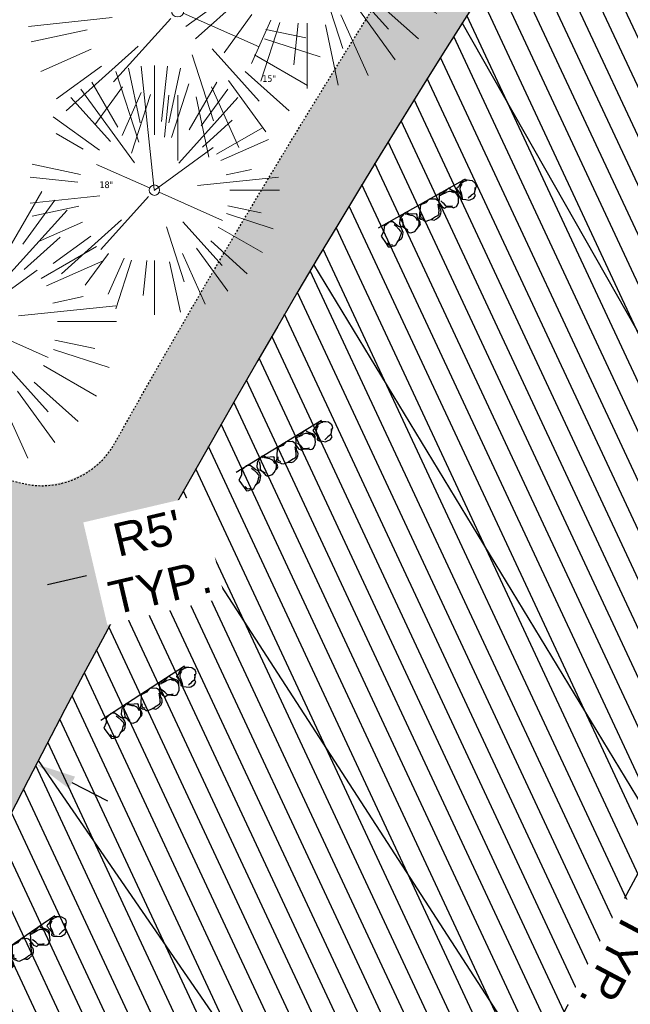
# Model space of a CAD drawing. Header units: feet. Extents: x 1133447 to 1140710, y 647622 to 649877.
# Tile 34 of 84: x 1134566 to 1134603, y 649019 to 649078. Entities that reach past the tile are written whole.
import ezdxf
from ezdxf.lldxf.tags import DXFTag

# ---------------------------------------------------------------- set-up
doc = ezdxf.new("R2010")
doc.units = ezdxf.units.FT
doc.header["$MEASUREMENT"] = 0
doc.linetypes.add('CENTER2', pattern=[1.125, 0.75, -0.125, 0.125, -0.125])
doc.linetypes.add('RAD', pattern=[0.13, 0.08, -0.05])
for name, color, linetype in [('-BARRIERROCK', 6, 'Continuous'), ('C-PRKG-ASPH', 8, 'Continuous'), ('C-PRKG-STRP', 136, 'Continuous'), ('C-PRKG-WHEL-STOP', 9, 'Continuous'), ('C-ROAD-ASPHALT', 1, 'Continuous'), ('C-ROAD-CNTR', 1, 'CENTER2'), ('C-SWLK-GRVL', 6, 'RAD'), ('C-SWLK-GRVL-PATT', 8, 'Continuous'), ('C-UTIL-WATER-MEP', 7, 'WATER (.5x)'), ('G-TEXT-ST02', 2, 'Continuous'), ('G-XREF', 7, 'Continuous'), ('L-BARRIERROCK', 6, 'Continuous')]:
    doc.layers.add(name, color=color, linetype=linetype)
doc.layers.add('V-SITE-VEGE', color=8, linetype='Continuous', lineweight=18)
doc.layers.add('V-SITE-VEGE-TEXT', color=8, linetype='Continuous', lineweight=18)
doc.styles.add('Normal', font='arial.ttf', dxfattribs={"height": 0.1})
doc.styles.add('SEI-Dim & Leader', font='tahoma.ttf')
doc.styles.get("Standard").update_dxf_attribs({"font": 'arial.ttf'})
tags = doc.linetypes.add('WATER (.5x)', pattern='A,0.75,-0.2,["W",Standard,S=0.08,R=0,X=-0.1,Y=-0.04],-0.05', length=1).pattern_tags.tags
tags[6] = DXFTag(74, 10)
doc.dimstyles.new('Plan', dxfattribs={"dimscale": 20, "dimtxt": 0.1, "dimasz": 0.12, "dimexe": 0.0625, "dimexo": 0.0625, "dimgap": 0.08, "dimtad": 0, "dimdec": 0, "dimzin": 0, "dimdsep": 46, "dimtxsty": 'Normal', "dimcen": 0, "dimclrd": 256, "dimclre": 256, "dimclrt": 256, "dimaunit": 1, "dimadec": 4, "dimazin": 0, "dimtfac": 1, "dimtdec": 0, "dimtofl": 0, "dimtmove": 0, "dimatfit": 3, "dimfxl": 1, "dimtfill": 1, "dimtolj": 1, "dimtzin": 0, "dimlwd": -1, "dimlwe": -1, "dimarcsym": 0})

# ---------------------------------------------------------------- blocks, each defined once
blk = doc.blocks.new('V-SITE-VEGE-Coniferious Tree 2')
at = {"color": 0, "linetype": 'ByBlock'}
for p, q in [((-0.0003172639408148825, 0.0025937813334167), (-0.05229705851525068, 0.4972664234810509)), ((-3.601054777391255e-05, 0.2219193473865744), (-3.601054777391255e-05, 0.5000060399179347)), ((0.02890183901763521, 0.2753366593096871), (0.05222503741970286, 0.4972664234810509)), ((-0.06264093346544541, 0.1926377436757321), (-0.1545378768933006, 0.4755369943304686)), ((-0.0574950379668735, 0.2703678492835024), (-0.1039851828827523, 0.4890788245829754)), ((0.0571938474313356, 0.2692740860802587), (0.1039131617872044, 0.4890788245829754)), ((-0.1460065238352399, 0.2528363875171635), (-0.2500390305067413, 0.4330260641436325)), ((0.139142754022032, 0.2410654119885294), (0.2499670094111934, 0.4330260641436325)), ((-0.07913071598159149, 0.1088658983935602), (-0.2939353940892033, 0.4045257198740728)), ((0.06850648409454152, 0.2109817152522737), (0.1382469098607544, 0.425630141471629)), ((0.1868724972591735, 0.2572635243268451), (0.2938633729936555, 0.4045257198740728)), ((-0.1756943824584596, 0.1950752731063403), (-0.3346129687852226, 0.3715878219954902)), ((0.09777767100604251, 0.108636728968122), (0.3345409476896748, 0.3715878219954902)), ((-0.2201011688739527, 0.1598873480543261), (-0.4045617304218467, 0.2938993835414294)), ((0.1919663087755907, 0.1728666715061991), (0.3115823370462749, 0.2805763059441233)), ((0.2487690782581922, 0.143647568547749), (0.4329900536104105, 0.2500030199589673)), ((-0.2844040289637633, 0.1641894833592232), (-0.393144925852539, 0.2269610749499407)), ((0.2658942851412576, 0.1183972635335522), (0.4567507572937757, 0.2033670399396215)), ((-0.0009318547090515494, -0.0006770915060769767), (0.2349564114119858, 0.1707208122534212)), ((-0.2961437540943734, 0.06292784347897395), (-0.4891148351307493, 0.1039491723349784)), ((-0.01992166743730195, 0.008854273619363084), (-0.2318825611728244, 0.1032199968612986)), ((0.2872695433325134, 0.06106323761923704), (0.3884790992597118, 0.08257391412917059)), ((-0.3060292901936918, 0.03215663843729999), (-0.4973024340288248, 0.05226104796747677)), ((0.173080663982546, 0.01818771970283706), (0.497230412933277, 0.05226104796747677)), ((0.3024988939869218, 0), (0.4999700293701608, 0)), ((-0.2182782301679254, -0.02292736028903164), (-0.4973024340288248, -0.05226104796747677)), ((-0.02300503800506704, -0.02554197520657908), (-0.2137781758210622, -0.2373882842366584)), ((0.01849546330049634, -0.008260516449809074), (0.2719985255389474, -0.1211160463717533)), ((-0.302185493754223, -0.0642195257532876), (-0.4891148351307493, -0.1039491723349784)), ((0.2936342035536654, -0.06241742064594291), (0.4274066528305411, -0.09084484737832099)), ((0.2891445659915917, -0.09395946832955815), (0.4755009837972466, -0.1545018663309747)), ((-0.2881436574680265, -0.1282723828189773), (-0.4568227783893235, -0.2033670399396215)), ((-0.1320480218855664, -0.1188660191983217), (-0.3716238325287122, -0.3345769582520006)), ((0.1143820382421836, -0.1271057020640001), (0.2718110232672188, -0.301920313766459)), ((0.04781873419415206, -0.1473038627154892), (0.1192466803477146, -0.3671294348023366)), ((0.2555295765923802, -0.1475434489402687), (0.4329900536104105, -0.2500030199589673)), ((-0.254528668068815, -0.1848980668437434), (-0.4045617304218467, -0.2938993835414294)), ((0.2253521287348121, -0.2029399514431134), (0.3715518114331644, -0.3345769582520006)), ((-0.1842986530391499, -0.2536176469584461), (-0.2766747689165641, -0.3807650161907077)), ((0.1131111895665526, -0.2541280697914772), (0.2033310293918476, -0.4567867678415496)), ((0.1688618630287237, -0.2324611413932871), (0.2938633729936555, -0.4045257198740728)), ((-0.1213812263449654, -0.2725449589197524), (-0.1855903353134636, -0.4167758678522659)), ((-0.09098502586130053, -0.2799408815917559), (-0.1545378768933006, -0.4755369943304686)), ((-0.02966136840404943, -0.2817638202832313), (-0.04434904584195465, -0.4216092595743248)), ((-3.601054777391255e-05, -0.2817638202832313), (-3.601054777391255e-05, -0.5000060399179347)), ((0.06104806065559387, -0.2873055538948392), (0.1039131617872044, -0.4890788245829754))]:
    blk.add_line(p, q, dxfattribs=at)
blk.add_circle((-3.601054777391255e-05, 0), 0.02083358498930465)
blk = doc.blocks.new('C_XBASE-PACTOLA_02403811')
at = {"layer": 'V-SITE-VEGE'}
for p, xscale, yscale, zscale in [((1134583.22, 649082.584), 17.99978256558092, 17.99978256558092, 17.99978256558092), ((1134575.456, 649078.252), 17.99978256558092, 17.99978256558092, 17.99978256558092), ((1134574.056, 649067.469), 14.99981880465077, 14.99981880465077, 14.99981880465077), ((1134562.79, 649059.586), 17.99978256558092, 17.99978256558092, 17.99978256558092)]:
    blk.add_blockref('V-SITE-VEGE-Coniferious Tree 2', p, dxfattribs=dict(at, xscale=xscale, yscale=yscale, zscale=zscale))
at = {"layer": 'V-SITE-VEGE-TEXT', "char_height": 0.4, "attachment_point": 7, "style": 'SEI-Dim & Leader'}
for s, insert in [('15"', (1134580.535453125, 649073.969)), ('18"', (1134570.76534375, 649067.586))]:
    blk.add_mtext(s, dxfattribs=dict(at, insert=insert))
blk = doc.blocks.new("3'_BarrierRock")
at = {"layer": '-BARRIERROCK', "flags": 128}
for points in [[(7.788745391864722, -10.83599130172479), (15.37584164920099, -7.013299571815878), (15.29339322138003, 5.772875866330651), (15.53940092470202, 11.48821756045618), (12.61293536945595, 13.25443124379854), (9.559602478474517, 14.020650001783), (7.896299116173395, 15.17149251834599), (5.0074623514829, 15.27774238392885), (1.184128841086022, 13.5566322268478), (-1.773717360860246, 12.30032189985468), (-4.668762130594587, 12.49504304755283), (-6.532605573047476, 12.75826500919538), (-9.693894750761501, 10.83101043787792), (-13.81968260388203, 6.597990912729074), (-15.03526147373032, 2.502188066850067), (-15.26967657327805, -0.6090469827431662), (-14.52306864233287, -2.735788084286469), (-13.24140319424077, -4.423817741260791), (-11.73157866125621, -10.28614114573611), (-10.431383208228, -14.56568854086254), (-7.82677889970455, -16.37545728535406), (-5.721542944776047, -17.40100748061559), (3.706213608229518, -16.32156577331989), (7.788745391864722, -10.83599130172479)], [(-9.711106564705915, -10.39331387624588), (-10.5300777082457, -7.445199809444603), (-11.71742566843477, -0.8881917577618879), (-11.78460385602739, 1.381934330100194), (-12.21957472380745, 2.822567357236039), (-12.05729048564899, 4.284038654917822), (-10.69748708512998, 6.20744678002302), (-9.49682440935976, 7.089662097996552), (-8.10341169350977, 7.878026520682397), (-6.436167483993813, 9.303217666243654), (-4.026830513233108, 11.00878191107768), (-1.773717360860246, 12.30032189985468)], [(8.960381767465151, 12.60775377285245), (12.36066444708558, 11.15115335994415), (13.19341137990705, 9.417106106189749), (13.26279921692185, 7.683076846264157), (13.26279921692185, 5.810297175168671)]]:
    blk.add_lwpolyline(points, dxfattribs=at)
blk = doc.blocks.new("5'_BarrierRock")
at = {"layer": 'L-BARRIERROCK', "flags": 128}
for points in [[(3.796977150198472, 25.21031587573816), (-3.971151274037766, 23.41838866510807), (-10.84293678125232, 21.02912666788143), (-17.7147222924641, 19.53586684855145), (-22.19627771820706, 16.54930863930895), (-24.28770915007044, 10.27760197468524), (-26.0803419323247, 0.1233349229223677), (-25.48279766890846, -2.863184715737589), (-26.97668484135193, -7.044335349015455), (-29.06806322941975, -9.732226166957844), (-29.36686187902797, -13.31608058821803), (-11.14168239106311, -24.66494006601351), (-9.05030400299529, -29.74205430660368), (-9.05030400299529, -31.53398151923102), (-8.751505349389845, -33.62457612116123), (-1.87971984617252, -34.52053972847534), (7.680988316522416, -31.83264891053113), (16.04666099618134, -30.04072169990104), (19.63192655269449, -27.3528308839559), (27.10125632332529, -18.69186222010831), (28.89388910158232, -9.433597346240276), (24.11353502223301, -5.551075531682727), (22.02210359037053, 1.616633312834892), (21.42455933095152, 6.096412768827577), (20.82701507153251, 11.17356558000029), (21.12581372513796, 15.05604882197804), (19.03438229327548, 18.63990324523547), (15.15031808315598, 22.22375766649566), (3.796977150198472, 25.21031587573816)], [(-24.28770915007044, -3.759148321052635), (-24.28770915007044, 1.317965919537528), (-22.19627771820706, 8.187007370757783), (-18.61101215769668, 13.26412161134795), (-14.42820234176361, 18.04260703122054), (-11.44048104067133, 19.83453424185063)], [(-20.40364493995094, 4.603152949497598), (-21.8975321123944, -2.56455589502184), (-21.29998785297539, -6.447039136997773), (-20.40364493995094, -9.433597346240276), (-17.11717803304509, -15.70534258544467), (-12.93431516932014, -18.99052961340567), (-6.958872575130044, -26.75553466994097), (-5.46498540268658, -29.44342548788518), (-3.373607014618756, -30.63801791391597), (-1.87971984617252, -30.63801791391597)], [(17.54049512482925, 10.8748981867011), (21.62729471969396, 1.526720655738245), (22.61964785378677, -6.148371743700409), (17.24174951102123, -14.21204419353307), (15.44911673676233, -18.39319482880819), (13.35768530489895, -22.87301285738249), (12.1625967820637, -25.56090367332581)]]:
    blk.add_lwpolyline(points, dxfattribs=at)
blk = doc.blocks.new('Wheel_Stop')
at = {"layer": 'Defpoints'}
blk.add_line((-35.99999999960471, 6.749999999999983), (36, 6.749999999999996), dxfattribs=at)
at = {"layer": 'L-BARRIERROCK'}
for name, p, xscale, yscale, zscale, rotation in [("3'_BarrierRock", (-29.38382167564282, -2.169359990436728), 0.4999999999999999, 0.4999999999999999, 0.4999999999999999, 185.0722838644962), ("5'_BarrierRock", (-14.1621457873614, -1.887886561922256), 0.25, 0.25, 0.25, 185.0722838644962), ("3'_BarrierRock", (2.711236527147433, -1.001804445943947), 0.4999999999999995, 0.4999999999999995, 0.4999999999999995, 145.0722838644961), ("5'_BarrierRock", (19.27620131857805, -0.7989231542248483), 0.25, 0.25, 0.25, 225.0722838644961), ("5'_BarrierRock", (33.95408758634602, -0.1712785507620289), 0.2499999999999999, 0.2499999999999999, 0.2499999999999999, 307.3245524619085)]:
    blk.add_blockref(name, p, dxfattribs=dict(at, xscale=xscale, yscale=yscale, zscale=zscale, rotation=rotation))
blk = doc.blocks.new('C_PBASE-PACTOLA_02403811')
at = {"layer": 'C-PRKG-STRP', "flags": 128}
for points in [[(1134612.294187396, 649042.7400969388), (1134592.537685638, 649077.5205608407)], [(1134604.379285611, 649028.7952767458), (1134583.631607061, 649062.9937250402)], [(1134596.868322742, 649014.628798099), (1134575.146599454, 649048.2169919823)], [(1134589.767500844, 649000.252358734), (1134567.089669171, 649033.2025633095)]]:
    blk.add_lwpolyline(points, dxfattribs=at)
at = {"layer": 'C-ROAD-ASPHALT'}
blk.add_lwpolyline([(1134601.857481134, 649091.7855040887, 0.06474752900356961), (1134533.446357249, 648955.005204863, 0.06474752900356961)], format="xyb", dxfattribs=at)
at = {"layer": 'C-ROAD-CNTR', "flags": 128}
blk.add_lwpolyline([(1134682.815781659, 648422.2458494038), (1134669.21986276, 648425.8462855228, -0.1774687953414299), (1134620.150062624, 648460.1534391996), (1134616.502637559, 648465.3792168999, -0.1042089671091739), (1134576.197064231, 648560.2628234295), (1134558.554057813, 648650.0509356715, -0.01381007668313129), (1134553.979962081, 648677.2843639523), (1134544.902369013, 648742.2703875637, -0.09433329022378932), (1134550.434197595, 648854.3354307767), (1134558.997505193, 648889.7214101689, -0.1428635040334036), (1134712.374228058, 649156.8312964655), (1134786.199238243, 649227.8108874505, -0.04164346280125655), (1134812.006441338, 649248.7876063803), (1134833.030879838, 649263.1487701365, -0.2654684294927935), (1134926.96397912, 649270.7084407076), (1134949.260464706, 649260.2481514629, -0.03670103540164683), (1135013.162783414, 649224.3333579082), (1135075.321908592, 649183.1273199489, -0.3025232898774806), (1135105.389164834, 649111.5845632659), (1135099.687602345, 649081.8875520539, -0.04927264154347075), (1135094.100293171, 649063.036833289), (1135036.844839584, 648922.3955038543, -0.009218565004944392), (1135029.58001939, 648905.4517031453), (1134962.363987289, 648756.3352782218, -0.01915469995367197), (1134945.301367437, 648722.0511597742), (1134909.791676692, 648657.06607992, -0.111236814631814), (1134866.238656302, 648607.5744966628), (1134762.181369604, 648532.0907847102, 0.3229446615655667), (1134716.395894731, 648393.2215671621), (1134719.721086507, 648382.7059234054, -0.1714240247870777), (1134715.287797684, 648249.5554414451), (1134707.163513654, 648228.7837741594, -0.02272318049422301), (1134688.713657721, 648187.2766264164, 0.05045028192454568), (1134653.344169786, 648094.1277041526)], format="xyb", dxfattribs=at)
at = {"layer": 'C-SWLK-GRVL', "flags": 128}
blk.add_lwpolyline([(1134482.93650839, 649115.0057125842, 0.2860719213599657), (1134486.068415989, 649114.4955943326, -0.3242747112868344), (1134524.910412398, 649105.345630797), (1134536.52631945, 649091.8938999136, 0.04491381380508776), (1134548.898274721, 649079.92753147, -0.3220469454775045), (1134554.785664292, 649058.5476908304, 0.441520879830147), (1134558.179472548, 649051.9832590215), (1134566.021082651, 649049.8797385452, 0.3433332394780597), (1134571.680299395, 649052.2681860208, -0.02077816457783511), (1134597.711378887, 649094.5801124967), (1134601.857481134, 649091.7855040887)], format="xyb", dxfattribs=at)
at = {"layer": 'C-UTIL-WATER-MEP', "flags": 128}
for points in [[(1134713.292159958, 648416.2441137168), (1134669.731849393, 648427.7796426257, -0.1774687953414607), (1134621.79009064, 648461.2981261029), (1134618.142665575, 648466.5239038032, -0.1042089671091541), (1134578.159536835, 648560.6484414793), (1134560.516530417, 648650.4365537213, -0.01381007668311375), (1134555.960731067, 648677.5610482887), (1134546.883138, 648742.5470719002, -0.09433329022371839), (1134552.378087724, 648853.8650148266), (1134560.941395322, 648889.2509942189, -0.1428635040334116), (1134713.760384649, 649155.3895718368), (1134787.585394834, 649226.3691628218, -0.04164346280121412), (1134813.134525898, 649247.1361145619), (1134834.158964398, 649261.4972783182, -0.2654684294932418), (1134926.114524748, 649268.8977979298), (1134948.411010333, 649258.437508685, -0.03670103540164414), (1135012.057719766, 649222.6663743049), (1135074.216844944, 649181.4603363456, -0.302523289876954), (1135103.425036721, 649111.961658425), (1135097.723474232, 649082.264647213, -0.04927264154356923), (1135092.247911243, 649063.7909428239), (1135034.992457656, 648923.1496133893, -0.009218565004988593), (1135027.756696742, 648906.273587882), (1134960.540664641, 648757.1571629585, -0.01915469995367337), (1134943.546295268, 648723.0101809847), (1134908.036604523, 648658.0251011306, -0.1112368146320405), (1134865.064291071, 648609.1934056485), (1134761.007004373, 648533.7096936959, 0.1574684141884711), (1134714.965670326, 648470.6755079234, 0.1574684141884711)], [(1134709.845560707, 648413.0189530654), (1134668.707876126, 648423.9129284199, -0.1774687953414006), (1134618.510034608, 648459.0087522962), (1134614.862609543, 648464.2345299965, -0.1042089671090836), (1134574.234591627, 648559.8772053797), (1134556.591585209, 648649.6653176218, -0.01381007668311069), (1134551.999193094, 648677.0076796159), (1134542.921600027, 648741.9937032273, -0.09433329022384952), (1134548.490307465, 648854.8058467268), (1134557.053615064, 648890.191826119, -0.0889232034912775), (1134635.562402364, 649068.4731093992, -0.07678502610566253)]]:
    blk.add_lwpolyline(points, format="xyb", dxfattribs=at)
at = {"layer": 'Defpoints'}
blk.add_lwpolyline([(1134557.394969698, 648914.8990641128, -0.07364263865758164), (1134625.196538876, 649063.660236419, -0.06474752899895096)], format="xyb", dxfattribs=at)
at = {"layer": 'C-PRKG-WHEL-STOP'}
for p, xscale, yscale, zscale, rotation in [((1134590.39552211, 649066.1889464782), 0.08333333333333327, 0.08333333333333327, 0.08333333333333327, 29.5980674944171), ((1134581.815914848, 649051.6052391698), 0.08333333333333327, 0.08333333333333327, 0.08333333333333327, 31.24455152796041), ((1134573.658877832, 649036.7810384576), 0.08333333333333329, 0.08333333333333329, 0.08333333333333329, 32.89103556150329), ((1134565.931146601, 649021.7285851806), 0.08333333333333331, 0.08333333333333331, 0.08333333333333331, 34.53751959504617)]:
    blk.add_blockref('Wheel_Stop', p, dxfattribs=dict(at, xscale=xscale, yscale=yscale, zscale=zscale, rotation=rotation))
blk = doc.blocks.new('C_PHTCH-PACTOLA_02403811')
at = {"layer": 'C-PRKG-ASPH'}
h = blk.add_hatch(dxfattribs=at)
h.set_pattern_fill('ANSI31', color=256, scale=10, angle=70)
h.set_pattern_definition([(115, (0, 0), (-1.132884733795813, -0.5282728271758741), [])])
edge = h.paths.add_edge_path(flags=16)
edge.add_arc((1135093.567290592, 648760.3570235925), 541.9999999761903, 143.5703577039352, 153.2664360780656, ccw=False)
edge.add_arc((1135093.567290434, 648760.3570237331), 541.9999997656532, 133.8742793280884, 143.5703577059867, ccw=False)
edge.add_line((1134717.918854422, 649151.0643979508), (1134791.743864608, 649222.0439889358))
edge.add_arc((1134924.814897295, 649083.6384245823), 191.9999999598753, 124.33581191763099, 133.8742793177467, ccw=False)
edge.add_line((1134816.518779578, 649242.1816391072), (1134837.543218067, 649256.5428028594))
edge.add_arc((1134886.614896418, 649184.7029087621), 87.00000000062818, 64.86660358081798, 124.33581191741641, ccw=False)
edge.add_line((1134923.566161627, 649263.4658695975), (1134945.862647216, 649253.0055803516))
edge.add_arc((1134736.896871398, 648807.5874571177), 491.9999999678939, 56.45911934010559, 64.86660355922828, ccw=False)
edge.add_line((1135008.742528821, 649217.6654234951), (1135070.901654, 649176.4593855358))
edge.add_arc((1135036.644680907, 649124.7828938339), 62.00000000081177, -10.868034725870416, 56.45911933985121, ccw=False)
edge.add_line((1135097.532652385, 649113.0929439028), (1135091.831089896, 649083.3959326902))
edge.add_arc((1135001.481196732, 649100.7423100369), 92.00000001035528, 337.8486329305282, 349.13196525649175, ccw=False)
edge.add_line((1135086.690765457, 649066.0532714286), (1135029.43531187, 648925.4119419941))
edge.add_arc((1134573.749357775, 649110.9228871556), 491.9999995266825, 335.73595333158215, 337.84863296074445, ccw=False)
edge.add_line((1135022.286728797, 648908.7392420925), (1134970.105907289, 648792.9779079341))
edge.add_line((1134970.105907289, 648792.9779079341), (1134955.070696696, 648759.622817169))
edge.add_arc((1134506.533324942, 648961.8064625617), 492.0000003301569, 331.3465562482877, 335.7359533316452, ccw=False)
edge.add_line((1134938.281078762, 648725.8872446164), (1134902.771388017, 648660.9021647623))
edge.add_arc((1134778.161263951, 648728.9926705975), 142.0000000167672, 305.95733191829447, 331.34655630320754, ccw=False)
edge.add_line((1134861.541195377, 648614.0501326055), (1134757.483908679, 648538.5664206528))
edge.add_arc((1134835.579196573, 648430.9089730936), 133.0000000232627, 125.9573319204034, 166.4171722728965)
edge.add_arc((1134672.277915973, 648470.363906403), 35.00000000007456, 244.10855969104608, 346.41717227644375, ccw=False)
edge.add_arc((1134691.461854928, 648509.9128519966), 78.95614352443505, 214.9055155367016, 244.1168481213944, ccw=False)
edge.add_line((1134626.710174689, 648464.732186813), (1134623.062749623, 648469.9579645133))
edge.add_arc((1134821.506139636, 648608.4650796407), 241.9999999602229, 191.1167612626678, 214.9138039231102, ccw=False)
edge.add_line((1134584.046954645, 648561.8052956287), (1134566.403948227, 648651.5934078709))
edge.add_arc((1135049.172208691, 648746.4554480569), 491.9999999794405, 187.9519260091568, 191.1167612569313, ccw=False)
edge.add_line((1134561.903038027, 648678.391101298), (1134552.825444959, 648743.3771249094))
edge.add_arc((1134842.017716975, 648783.7730382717), 292.0000000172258, 166.3961174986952, 187.9519260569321, ccw=False)
edge.add_line((1134558.209758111, 648852.4537669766), (1134566.77306571, 648887.8397463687))
edge.add_arc((1135093.567290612, 648760.357023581), 542.0000000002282, 158.0478401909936, 166.396117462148, ccw=False)
edge.add_arc((1135093.567290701, 648760.357023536), 542.0000000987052, 153.2664360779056, 158.0478401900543, ccw=False)
edge = h.paths.add_edge_path()
edge.add_line((1134664.934415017, 648091.0186503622), (1134641.753924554, 648097.236757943))
edge.add_arc((1135131.441785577, 647965.8792352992), 506.9999999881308, 154.1154939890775, 164.9840567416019, ccw=False)
edge.add_arc((1135131.44177555, 647965.8792402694), 506.9999887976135, 153.4314984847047, 154.115493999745, ccw=False)
edge.add_arc((1134241.513528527, 648410.9103548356), 488.0000000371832, 333.4314984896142, 338.6383717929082)
edge.add_line((1134695.987914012, 648233.1548120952), (1134704.112198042, 648253.9264793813))
edge.add_arc((1134529.027803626, 648322.4060737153), 188.0000000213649, 338.6383717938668, 377.1954705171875)
edge.add_arc((1134651.306425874, 648360.2470375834), 60.00000000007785, 17.1954705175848, 74.97265706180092)
edge.add_line((1134666.863224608, 648418.1951696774), (1134661.500576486, 648419.8056636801))
edge.add_arc((1134691.489318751, 648509.9450223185), 94.99699278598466, 223.9418846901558, 251.5980721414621, ccw=False)
edge.add_arc((1134691.535842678, 648509.9839590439), 95.05751145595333, 214.9165962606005, 223.9393241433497, ccw=False)
edge.add_line((1134613.590003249, 648455.5746160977), (1134609.942525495, 648460.8004692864))
edge.add_arc((1134821.506139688, 648608.4650796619), 258.0000000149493, 191.1167612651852, 214.9138039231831, ccw=False)
edge.add_line((1134568.347173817, 648558.7203512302), (1134550.704167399, 648648.5084634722))
edge.add_arc((1135049.172208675, 648746.4554480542), 507.9999999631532, 187.9519260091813, 191.1167612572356, ccw=False)
edge.add_line((1134546.056886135, 648676.177626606), (1134536.979293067, 648741.163650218))
edge.add_arc((1134842.01771694, 648783.7730382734), 307.9999999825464, 166.3961174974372, 187.9519260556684, ccw=False)
edge.add_line((1134542.658637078, 648856.2170945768), (1134551.221944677, 648891.6030739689))
edge.add_arc((1135093.567290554, 648760.3570237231), 557.9999999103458, 163.9213237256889, 166.3961174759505, ccw=False)
edge.add_arc((1134538.177323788, 648920.4382053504), 19.99999999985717, 343.9213237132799, 402.7699397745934)
edge.add_line((1134552.859048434, 648934.0193305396), (1134533.446357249, 648955.005204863))
edge.add_arc((1135093.567290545, 648760.3570234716), 592.9783928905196, 146.0187423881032, 160.8370986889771, ccw=False)
edge.add_line((1134601.857481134, 649091.7855040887), (1134616.582948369, 649064.0343807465))
edge.add_arc((1134620.999668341, 649066.3780071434), 5.000000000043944, 207.9515834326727, 327.0740857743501)
edge.add_arc((1135093.567290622, 648760.3570235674), 558.0000000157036, 133.8742793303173, 147.0740857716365, ccw=False)
edge.add_line((1134706.829601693, 649162.5981949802), (1134780.654611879, 649233.5777859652))
edge.add_arc((1134924.814897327, 649083.6384245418), 208.0000000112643, 124.3358119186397, 133.8742793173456, ccw=False)
edge.add_line((1134807.494103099, 649255.3935736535), (1134828.518541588, 649269.7547374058))
edge.add_arc((1134886.614896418, 649184.7029087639), 102.9999999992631, 64.86660357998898, 124.33581191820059, ccw=False)
edge.add_line((1134930.361796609, 649277.9510118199), (1134952.658282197, 649267.4907225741))
edge.add_arc((1134736.896871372, 648807.5874570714), 508.0000000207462, 56.4591193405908, 64.86660355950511, ccw=False)
edge.add_line((1135017.583038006, 649231.0012923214), (1135079.742163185, 649189.7952543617))
edge.add_arc((1135036.644680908, 649124.782893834), 77.99999999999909, -10.868034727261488, 56.45911934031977, ccw=False)
edge.add_line((1135113.245677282, 649110.0761826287), (1135107.544114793, 649080.3791714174))
edge.add_arc((1135001.481196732, 649100.7423100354), 108.0000000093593, 337.84863293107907, 349.131965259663, ccw=False)
edge.add_line((1135101.509820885, 649060.0203951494), (1135044.254367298, 648919.3790657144))
edge.add_arc((1134573.749357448, 649110.9228872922), 507.9999998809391, 335.7359533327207, 337.84863295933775, ccw=False)
edge.add_line((1135036.873309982, 648902.1641641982), (1134969.657277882, 648753.0477392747))
edge.add_arc((1134506.53332524, 648961.8064624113), 507.9999999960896, 331.346556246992, 335.73595333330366, ccw=False)
edge.add_line((1134952.321656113, 648718.215074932), (1134916.811965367, 648653.2299950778))
edge.add_arc((1134778.161263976, 648728.9926705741), 157.9999999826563, 305.9573319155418, 331.3465563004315, ccw=False)
edge.add_line((1134870.936117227, 648601.0988607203), (1134766.878830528, 648525.6151487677))
edge.add_arc((1134835.579196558, 648430.9089731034), 117.0000000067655, 125.9573319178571, 162.264860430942)
edge.add_arc((1134752.713885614, 648457.4106757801), 29.99999999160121, 162.264860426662, 196.8024120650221)
edge.add_arc((1134835.579196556, 648430.9089731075), 113.0000000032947, 170.9217318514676, 197.5476736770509)
edge.add_line((1134727.837491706, 648396.8395581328), (1134731.162683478, 648386.3239143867))
edge.add_arc((1134529.027802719, 648322.4060734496), 212.0000009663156, 11.340079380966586, 17.54767372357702, ccw=False)
edge.add_arc((1134529.055568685, 648322.403813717), 211.9732215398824, -20.64909134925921, 11.342153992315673, ccw=False)
edge.add_arc((1134759.869013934, 648235.3149369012), 34.72371615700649, 159.1871917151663, 239.4135572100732)
edge.add_line((1134742.200276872, 648205.422593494), (1134709.513, 648185.696))
edge.add_line((1134709.513, 648185.696), (1134698.996135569, 648181.0065459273))
edge.add_arc((1135131.441785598, 647965.8792352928), 483.0000000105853, 153.5511843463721, 164.9840567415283)
at = {"layer": 'C-SWLK-GRVL-PATT'}
h = blk.add_hatch(dxfattribs=at)
h.set_pattern_fill('GRAVEL', color=256, scale=5)
h.set_pattern_definition([(228.012787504, (3.6, 5), (-40.00000000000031, -45.00000000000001), [0.67268, -66.5954402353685]), (184.969740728, (3.15, 4.5), (59.99999999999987, 5.000000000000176), [1.15434, -114.27962380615]), (132.510447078, (2, 4.4), (50.00000000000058, -54.99999999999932), [0.8139400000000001, -80.5801629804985]), (267.273689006, (0.05, 3.15), (5.000000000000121, 100.0000000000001), [1.05119, -104.067790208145]), (292.833654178, (0, 2.1), (-24.99999999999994, 60.00000000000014), [1.030775, -102.0468656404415]), (357.273689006, (0.4, 1.15), (-100.0000000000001, 5.000000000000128), [1.05119, -104.067790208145]), (37.6942404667, (1.45, 1.1), (-64.99999999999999, -49.99999999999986), [1.390145, -137.62424274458]), (72.2553283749, (2.55, 1.95), (35.00000000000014, 110), [1.31244, -129.9316074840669]), (121.429565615, (2.95, 3.2), (-40.0000000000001, 64.99999999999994), [1.05475, -104.420365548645]), (175.236358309, (2.4, 4.1), (54.99999999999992, -5.00000000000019), [1.20416, -59.0038128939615]), (222.397437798, (1.2, 4.2), (-59.99999999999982, -54.99999999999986), [1.55724, -154.1668750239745]), (138.814074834, (5, 3.1), (-35.00000000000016, 30), [0.5315049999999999, -52.61922406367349]), (171.46923439, (4.600000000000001, 3.45), (64.99999999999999, -9.999999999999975), [1.011185, -100.107557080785]), (225, (3.6, 3.6), (-5.551115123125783e-16, -4.999999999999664), [0.707105, -6.3639628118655]), (203.198590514, (3.25, 4.2), (24.99999999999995, 9.999999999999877), [0.38079, -37.6980755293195]), (291.801409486, (2.9, 4.050000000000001), (-4.99999999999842, 15.00000000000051), [0.538515, -26.3873090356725]), (30.96375653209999, (3.1, 3.55), (15.00000000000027, 9.999999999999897), [0.874645, -28.2801144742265]), (161.565051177, (3.85, 4), (10.00000000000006, -4.999999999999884), [0.632455, -15.178933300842]), (16.389540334, (0, 4.050000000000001), (49.99999999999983, 15.00000000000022), [0.886, -87.714225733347]), (70.3461759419, (0.8500000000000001, 4.3), (-20.0000000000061, -55.00000000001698), [0.7433049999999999, -73.58703873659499]), (293.198590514, (3.85, 5), (-9.999999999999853, 24.99999999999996), [0.761575, -37.3172905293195]), (343.610459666, (4.149999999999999, 4.3), (-49.99999999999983, 15.00000000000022), [0.8859999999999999, -87.71422573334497]), (339.44395478, (0, 0.95), (-25.00000000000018, 10.00000000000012), [0.8543999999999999, -41.86561872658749]), (294.775140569, (0.8, 0.65), (-25.00000000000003, 55.00000000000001), [0.71589, -70.87321531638]), (66.8014094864, (3.9, 0), (9.999999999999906, 24.99999999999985), [0.761575, -37.3172905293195]), (17.3540246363, (4.2, 0.7000000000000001), (-64.99999999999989, -19.99999999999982), [0.838155, -82.97711807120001]), (69.44395478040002, (1.45, 0), (-10.00000000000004, -24.99999999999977), [0.4272, -42.29281872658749]), (101.309932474, (3.6, 0), (-4.999999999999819, 20.00000000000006), [0.25495, -25.240147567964]), (165.963756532, (3.55, 0.25), (14.99999999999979, -5.000000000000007), [1.030775, -19.5847531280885]), (186.009005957, (2.55, 0.5), (50.00000000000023, 4.999999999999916), [0.9552499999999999, -94.56961587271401]), (303.690067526, (3.1, 3.1), (-4.999999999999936, 9.999999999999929), [0.7211099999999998, -17.30664637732]), (353.157226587, (3.5, 2.5), (85.00000000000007, -10.00000000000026), [1.25897, -124.6378131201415]), (60.9453959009, (4.75, 2.35), (-19.99999999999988, -34.99999999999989), [0.51478, -50.963370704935]), (90, (5, 2.8), (-4.999999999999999, 5), [0.3, -4.699999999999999]), (120.256437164, (2.45, 0.65), (20.00000000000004, -35.00000000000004), [0.69462, -68.76759994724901]), (48.01278750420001, (2.1, 1.25), (40, 44.99999999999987), [1.34536, -65.92276023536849]), (0, (3, 2.25), (5, 5), [1.3, -3.7]), (325.3048464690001, (4.3, 2.25), (50.0000000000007, -34.99999999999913), [0.7905699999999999, -78.26637150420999]), (254.054604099, (4.95, 1.8), (-5.000000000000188, -20.00000000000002), [0.72801, -35.6725394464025]), (207.645975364, (4.75, 1.1), (-94.99999999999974, -50.00000000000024), [1.185325, -117.347370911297]), (175.42607874, (3.7, 0.55), (-64.99999999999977, 5.000000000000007), [1.253995, -124.1453670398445])])
edge = h.paths.add_edge_path(flags=16)
edge.add_arc((1134548.490387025, 649097.0318955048), 40.99999999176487, 248.796184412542, 254.9838623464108)
edge.add_line((1134537.86765222, 649057.4319270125), (1134546.132100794, 649055.2149796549))
edge.add_arc((1134546.909374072, 649058.112538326), 3.000000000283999, 254.9838623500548, 343.3819296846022)
edge.add_line((1134549.784071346, 649057.2545665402), (1134550.337651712, 649058.3434381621))
edge.add_arc((1134536.966462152, 649065.141326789), 15.00000000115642, 333.0512984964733, 411.0980064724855)
edge.add_arc((1134609.185327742, 649154.6367762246), 100.0000000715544, 220.8114317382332, 231.0980064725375, ccw=False)
edge.add_line((1134533.498860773, 649089.2796134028), (1134521.882953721, 649102.7313442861))
edge.add_arc((1134499.177013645, 649083.1241954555), 30.00000000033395, 40.81143173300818, 146.0651440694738)
edge.add_line((1134474.286828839, 649099.8716937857), (1134453.759212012, 649069.3634849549))
edge.add_arc((1134536.7264947, 649013.5384905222), 100.0000000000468, 146.065144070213, 183.5699678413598)
edge.add_line((1134436.920544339, 649007.3117520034), (1134439.167762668, 648971.2919705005))
edge.add_arc((1134459.128952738, 648972.5373182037), 19.99999999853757, 183.5699678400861, 214.657273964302)
edge.add_arc((1134426.226219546, 648949.7906668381), 19.99999999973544, -21.49407086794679, 34.65727396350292, ccw=False)
edge.add_line((1134444.835329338, 648942.4625679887), (1134443.399896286, 648938.8174027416))
edge.add_arc((1134452.704451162, 648935.1533533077), 9.999999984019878, 158.5059290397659, 247.8634065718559)
edge.add_line((1134448.93629179, 648925.8904717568), (1134482.502472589, 648912.2356799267))
edge.add_arc((1134486.270631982, 648921.4985614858), 9.999999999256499, 247.8634064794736, 321.8644980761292)
edge.add_line((1134494.136157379, 648915.3233278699), (1134501.197764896, 648924.3178464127))
edge.add_arc((1134540.525391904, 648893.4416783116), 50.00000002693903, 132.7699397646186, 141.8644980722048, ccw=False)
edge.add_line((1134506.572578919, 648930.1459899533), (1134521.070339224, 648943.5569414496))
edge.add_arc((1134504.093932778, 648961.9090972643), 24.99999997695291, 312.7699396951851, 341.1234729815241)
edge.add_arc((1135093.567282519, 648760.3570264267), 597.978384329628, 157.575895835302, 161.1234729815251, ccw=False)
edge.add_arc((1134536.182724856, 648990.3687366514), 4.99999999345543, 337.5758958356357, 399.4769718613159)
edge.add_line((1134540.042125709, 648993.5475768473), (1134535.556339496, 648998.9937289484))
edge.add_arc((1134531.696938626, 648995.8148887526), 5.000000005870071, 39.47697174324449, 129.4769716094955)
edge.add_line((1134528.51809844, 648999.6742896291), (1134515.801917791, 648989.2004602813))
edge.add_line((1134515.801917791, 648989.2004602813), (1134511.293630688, 648990.6693089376))
edge.add_line((1134511.293630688, 648990.6693089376), (1134527.518786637, 649004.0333463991))
edge.add_arc((1134525.611482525, 649006.3489869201), 3.000000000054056, 309.4769716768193, 399.4769716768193)
edge.add_line((1134527.927123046, 649008.2562910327), (1134522.621097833, 649014.6982878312))
edge.add_arc((1134511.042895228, 649005.1617672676), 15.00000000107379, 39.47697167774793, 71.57860019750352)
edge.add_line((1134515.782946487, 649019.393138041), (1134513.264941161, 649020.2318115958))
edge.add_line((1134513.264941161, 649020.2318115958), (1134514.528954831, 649024.0268438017))
edge.add_line((1134514.528954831, 649024.0268438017), (1134517.046960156, 649023.188170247))
edge.add_arc((1134511.042895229, 649005.1617672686), 18.99999999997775, 39.47697167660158, 71.57860019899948, ccw=False)
edge.add_line((1134525.708618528, 649017.2413599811), (1134538.525775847, 649001.6801662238))
edge.add_arc((1134542.385176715, 649004.8590064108), 4.999999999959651, 219.4769716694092, 336.078134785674)
edge.add_arc((1135093.567291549, 648760.3570231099), 597.9783939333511, 152.1483058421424, 156.0781347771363, ccw=False)
edge.add_arc((1134560.438019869, 649042.0592120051), 4.999999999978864, 332.1483058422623, 434.9838623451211)
edge.add_line((1134561.733475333, 649046.8884764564), (1134536.831287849, 649053.5685154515))
edge.add_arc((1134548.490387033, 649097.0318955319), 45.00000002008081, 248.7961844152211, 254.9838623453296, ccw=False)
edge.add_line((1134532.214487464, 649055.0784082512), (1134533.661234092, 649058.8076071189))
edge = h.paths.add_edge_path()
edge.add_line((1134601.857481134, 649091.7855040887), (1134597.711378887, 649094.5801124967))
edge.add_arc((1135093.567290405, 648760.3570236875), 597.9783926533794, 146.0187423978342, 150.7800618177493)
edge.add_arc((1134567.17752859, 649055.0383738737), 5.286670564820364, 257.3645220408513, 328.39940210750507, ccw=False)
edge.add_line((1134566.021082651, 649049.8797385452), (1134558.179472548, 649051.9832590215))
edge.add_arc((1134559.47492801, 649056.8125234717), 4.999999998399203, 159.6940240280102, 254.9838623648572, ccw=False)
edge.add_arc((1134536.966462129, 649065.1413267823), 19.00000002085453, 339.6940240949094, 411.0980064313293)
edge.add_arc((1134609.185327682, 649154.6367761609), 95.99999998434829, 220.8114317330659, 231.0980064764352, ccw=False)
edge.add_line((1134536.52631945, 649091.8938999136), (1134524.910412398, 649105.3456307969))
edge.add_arc((1134499.177013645, 649083.1241954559), 33.99999999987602, 40.811431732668, 112.67770225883)
edge.add_arc((1134484.911775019, 649117.2636589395), 3.000000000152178, 228.8203477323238, 292.67770225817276, ccw=False)
edge.add_line((1134482.93650839, 649115.0057125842), (1134470.117493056, 649126.2198732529))
edge.add_line((1134470.117493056, 649126.2198732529), (1134467.483804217, 649123.2092781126))
edge.add_line((1134467.483804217, 649123.2092781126), (1134477.860940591, 649114.1312895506))
edge.add_arc((1134475.88567396, 649111.8733431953), 3.000000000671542, -50.98707642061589, 48.82034771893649, ccw=False)
edge.add_arc((1134499.177013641, 649083.1241954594), 33.99999999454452, 129.0129235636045, 146.0651440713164)
edge.add_line((1134470.968137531, 649102.104693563), (1134450.907684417, 649072.2907849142))
edge.add_arc((1134448.418665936, 649073.9655347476), 3.000000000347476, 250.8568652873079, 326.06514406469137, ccw=False)
edge.add_line((1134447.434878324, 649071.1314278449), (1134442.571547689, 649072.8196084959))
edge.add_arc((1134449.130131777, 649091.713654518), 20.00000000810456, 234.0626253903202, 250.8568652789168, ccw=False)
edge.add_line((1134437.392119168, 649075.5204750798), (1134428.464585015, 649081.9918112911))
edge.add_line((1134428.464585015, 649081.9918112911), (1134426.116982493, 649078.7531754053))
edge.add_line((1134426.116982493, 649078.7531754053), (1134435.044516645, 649072.2818391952))
edge.add_arc((1134449.130131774, 649091.713654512), 24.00000000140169, 234.0626253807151, 250.8568652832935)
edge.add_line((1134441.259830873, 649069.0407992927), (1134444.032547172, 649068.0783218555))
edge.add_arc((1134443.048759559, 649065.2442149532), 3.000000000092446, -28.89664176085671, 70.85686528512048, ccw=False)
edge.add_arc((1134536.726494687, 649013.5384905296), 103.9999999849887, 151.1033582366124, 161.2127055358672)
edge.add_arc((1134435.427379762, 649047.9984573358), 3.000000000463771, 257.0526530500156, 341.21270553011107, ccw=False)
edge.add_line((1134434.755213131, 649045.0747282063), (1134412.262785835, 649050.2457472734))
edge.add_arc((1134414.055230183, 649058.0423582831), 7.999999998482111, 236.9020541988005, 257.0526530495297, ccw=False)
edge.add_line((1134409.686654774, 649051.3404519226), (1134407.502367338, 649047.9894985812))
edge.add_arc((1134414.055230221, 649058.0423582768), 12.00000000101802, 236.9020555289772, 257.0526530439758)
edge.add_line((1134411.366563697, 649046.3474417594), (1134433.321365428, 649041.3000230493))
edge.add_arc((1134432.649198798, 649038.3762939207), 2.999999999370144, -13.422447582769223, 77.05265305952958, ccw=False)
edge.add_arc((1134536.726494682, 649013.5384905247), 103.9999999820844, 166.5775524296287, 179.7756991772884)
edge.add_arc((1134429.727314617, 649013.9573717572), 3.000000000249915, 271.95738677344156, 359.7756991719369, ccw=False)
edge.add_line((1134429.829783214, 649010.9591222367), (1134395.691993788, 649010.0690074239))
edge.add_line((1134395.691993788, 649010.0690074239), (1134406.987773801, 649006.1761351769))
edge.add_line((1134406.987773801, 649006.1761351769), (1134430.013276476, 649006.9630579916))
edge.add_arc((1134430.115745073, 649003.964808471), 3.000000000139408, 3.5699678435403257, 91.95738676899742, ccw=False)
edge.add_line((1134433.109923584, 649004.1516106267), (1134435.175524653, 648971.0429009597))
edge.add_arc((1134459.128952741, 648972.5373182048), 24.00000000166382, 183.5699678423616, 214.6572739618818)
edge.add_arc((1134426.226219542, 648949.7906668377), 16.00000000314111, -21.49407086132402, 34.65727395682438, ccw=False)
edge.add_line((1134441.11350738, 648943.9281877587), (1134439.678074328, 648940.2830225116))
edge.add_arc((1134452.704451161, 648935.1533533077), 13.9999999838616, 158.5059290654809, 247.8634065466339)
edge.add_line((1134447.429028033, 648922.1853191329), (1134456.136823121, 648918.642970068))
edge.add_arc((1134455.006375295, 648915.8641055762), 3.000000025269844, -18.388473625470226, 67.86340650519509, ccw=False)
edge.add_arc((1134475.883044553, 648908.9240263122), 19.00000041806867, 161.6115263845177, 190.4898903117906)
edge.add_line((1134457.200590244, 648905.4648476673), (1134457.839190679, 648902.0158719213))
edge.add_line((1134457.839190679, 648902.0158719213), (1134461.772338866, 648902.7441200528))
edge.add_line((1134461.772338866, 648902.7441200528), (1134461.133738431, 648906.1930957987))
edge.add_arc((1134475.883044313, 648908.9240263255), 15.00000018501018, 164.7466039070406, 190.4898904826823, ccw=False)
edge.add_arc((1134464.305783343, 648912.081087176), 2.999999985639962, 67.8634065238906, 164.7466039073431, ccw=False)
edge.add_line((1134465.436231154, 648914.8599516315), (1134480.995208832, 648908.5305273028))
edge.add_arc((1134486.270631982, 648921.498561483), 13.9999999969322, 247.8634064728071, 321.8644980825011)
edge.add_line((1134497.282367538, 648912.8532344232), (1134504.343975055, 648921.8477529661))
edge.add_arc((1134540.525391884, 648893.4416783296), 45.99999999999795, 132.7699397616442, 141.8644980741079, ccw=False)
edge.add_line((1134509.288803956, 648927.2096450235), (1134525.152399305, 648941.8840432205))
edge.add_arc((1134504.780711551, 648963.9066302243), 30.00000000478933, 312.7699396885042, 322.9315985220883)
edge.add_arc((1134531.909871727, 648943.412517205), 4.000000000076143, 42.76993976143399, 142.9315985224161, ccw=False)
edge.add_line((1134534.846216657, 648946.1287422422), (1134542.540399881, 648937.811030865))
edge.add_arc((1134539.604054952, 648935.0948058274), 3.999999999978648, -47.2300602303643, 42.7699397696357, ccw=False)
edge.add_line((1134542.320279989, 648932.1584608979), (1134526.38641549, 648916.9091733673))
edge.add_line((1134526.38641549, 648916.9091733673), (1134521.286832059, 648900.3121323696))
edge.add_line((1134521.286832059, 648900.3121323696), (1134542.10752488, 648887.8942024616))
edge.add_line((1134542.10752488, 648887.8942024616), (1134549.894702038, 648886.1185365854))
edge.add_line((1134549.894702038, 648886.1185365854), (1134551.221944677, 648891.6030739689))
edge.add_arc((1134959.072848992, 648795.1471716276), 419.1015404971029, 164.2193477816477, 166.6941415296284, ccw=False)
edge.add_arc((1134590.557581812, 649043.6190399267), 138.9217900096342, 253.02220341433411, 255.4969971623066, ccw=False)
edge.add_arc((1134576.143964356, 648903.9869904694), 27.0124622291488, 163.0222034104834, 165.4969971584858, ccw=False)
edge.add_arc((1134569.636619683, 648986.5937934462), 77.17846351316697, 253.02220341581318, 255.49699716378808, ccw=False)
edge.add_arc((1134629.291471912, 648891.5182768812), 84.89630986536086, 163.0222034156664, 165.4969971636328, ccw=False)
edge.add_arc((1134528.955099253, 648842.3151432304), 76.4283760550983, 73.0222034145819, 75.49699716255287, ccw=False)
edge.add_arc((1134577.236120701, 648907.9216800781), 27.02287450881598, 161.4316114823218, 163.9064052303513, ccw=False)
edge.add_arc((1134516.829655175, 648782.0317656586), 138.9217900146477, 73.02220341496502, 75.49699716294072, ccw=False)
edge.add_arc((1134538.177323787, 648920.4382053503), 20.00000000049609, 343.9213237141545, 402.7699397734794)
edge.add_line((1134552.859048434, 648934.0193305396), (1134533.44635728, 648955.0052048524))
edge.add_arc((1135093.567288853, 648760.3570244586), 592.9783909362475, 146.0187423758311, 160.8370987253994, ccw=False)
h.paths.add_polyline_path([(1134532.503592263, 648914.2486780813), (1134529.531, 648901.903), (1134537.526000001, 648900.0259999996), (1134540.366, 648911.821), (1134540.991, 648911.66), (1134541.145, 648912.168)], flags=16)
blk = doc.blocks.new('*D421')
at = {"layer": 'Defpoints', "color": 0, "transparency": 16777216}
for p in [(1134565.305830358, 649043.201324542), (1134560.438019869, 649042.0592120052)]:
    blk.add_point(p, dxfattribs=at)
at = {"layer": 'G-TEXT-ST02', "transparency": 16777216}
blk.add_line((1134569.978928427, 649044.2977525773), (1134567.642379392, 649043.7495385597), dxfattribs=at)
blk.add_solid([(1134567.551010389, 649044.1389633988), (1134567.733748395, 649043.3601137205), (1134565.305830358, 649043.201324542)], dxfattribs=at)
at = {"layer": 'G-TEXT-ST02', "transparency": 16777216, "insert": (1134574.020074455, 649045.2459085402), "char_height": 2, "attachment_point": 5, "rotation": 13.20421593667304, "style": 'Normal', "bg_fill": 3, "box_fill_scale": 1.25, "bg_fill_color": 256, "bg_fill_true_color": 13158600, "bg_fill_transparency": 0}
blk.add_mtext("R5'\\PTYP.", dxfattribs=at)
blk = doc.blocks.new('*D423')
at = {"layer": 'Defpoints', "color": 0, "transparency": 16777216}
for p in [(1134562.533445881, 649035.2774013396), (1134562.533445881, 649035.2774013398), (1134566.973688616, 649032.9786529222)]:
    blk.add_point(p, dxfattribs=at)
at = {"layer": 'G-TEXT-ST02', "transparency": 16777216}
for p, q in [((1134560.40212936, 649036.3808005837), (1134558.270812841, 649037.4841998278)), ((1134569.105005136, 649031.8752536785), (1134571.236321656, 649030.7718544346))]:
    blk.add_line(p, q, dxfattribs=at)
for points in [[(1134560.586029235, 649036.7360200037), (1134560.218229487, 649036.0255811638), (1134562.533445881, 649035.2774013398)], [(1134569.28890501, 649032.2304730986), (1134568.921105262, 649031.5200342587), (1134566.973688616, 649032.9786529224)]]:
    blk.add_solid(points, dxfattribs=at)
at = {"layer": 'G-TEXT-ST02', "transparency": 16777216, "insert": (1134556.032760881, 649038.6428568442), "char_height": 2, "attachment_point": 5, "rotation": 332.62904368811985, "style": 'Normal', "bg_fill": 3, "box_fill_scale": 1.25, "bg_fill_color": 256, "bg_fill_true_color": 13158600, "bg_fill_transparency": 0}
blk.add_mtext("\\A1;5'", dxfattribs=at)
blk = doc.blocks.new('*D425')
at = {"layer": 'Defpoints', "color": 0, "transparency": 16777216}
for p in [(1134604.379285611, 649028.7952767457), (1134596.868322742, 649014.6287980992), (1134599.554610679, 649013.2045479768)]:
    blk.add_point(p, dxfattribs=at)
at = {"layer": 'G-TEXT-ST02', "transparency": 16777216}
for p, q in [((1134608.189797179, 649029.4914325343), (1134609.31402081, 649031.6118384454)), ((1134605.48366369, 649028.2097436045), (1134608.169951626, 649026.7854934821)), ((1134597.972700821, 649014.0432649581), (1134600.658988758, 649012.6190148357)), ((1134598.430387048, 649011.084142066), (1134597.306163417, 649008.9637361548))]:
    blk.add_line(p, q, dxfattribs=at)
for points in [[(1134607.836396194, 649029.6788031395), (1134608.543198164, 649029.304061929), (1134607.065573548, 649027.3710266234)], [(1134598.076986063, 649011.2715126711), (1134598.783788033, 649010.8967714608), (1134599.554610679, 649013.2045479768)]]:
    blk.add_solid(points, dxfattribs=at)
at = {"layer": 'G-TEXT-ST02', "transparency": 16777216, "insert": (1134603.310092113, 649020.2877872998), "char_height": 2, "attachment_point": 5, "rotation": 242.06779352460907, "style": 'Normal', "bg_fill": 3, "box_fill_scale": 1.25, "bg_fill_color": 256, "bg_fill_true_color": 13158600, "bg_fill_transparency": 0}
blk.add_mtext("\\A1;16'\\PTYP.", dxfattribs=at)

msp = doc.modelspace()

# ---------------------------------------------------------------- block references
at = {"layer": 'G-XREF'}
msp.add_blockref('C_XBASE-PACTOLA_02403811', (0, 0), dxfattribs=at)

# ---------------------------------------------------------------- next in the draw order: block references
for name in ['C_PBASE-PACTOLA_02403811', 'C_PHTCH-PACTOLA_02403811']:
    msp.add_blockref(name, (0, 0), dxfattribs=at)

# ---------------------------------------------------------------- next in the draw order: dimensions: what is measured, and where the dimension line sits
at = {"layer": 'G-TEXT-ST02'}
dim = msp.add_radius_dim(center=(1134560.438019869, 649042.0592120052), mpoint=(1134565.305830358, 649043.201324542), text='<>\\PTYP.', dimstyle='Plan', override={"dimgap": 0.06, "dimtih": 0, "dimtoh": 0, "dimpost": "'", "dimtfill": 1, "dimtolj": 0}, dxfattribs=at)
dim.commit()
dim.dimension.update_dxf_attribs({"geometry": '*D421', "text_midpoint": (1134574.020074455, 649045.2459085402)})
dim = msp.add_aligned_dim(p1=(1134566.973688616, 649032.9786529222), p2=(1134562.533445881, 649035.2774013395), distance=-3.1014728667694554e-10, dimstyle='Plan', override={"dimtih": 0, "dimtoh": 0, "dimpost": "'", "dimtfill": 1}, dxfattribs=at)
dim.commit()
dim.dimension.update_dxf_attribs({"geometry": '*D423', "text_midpoint": (1134556.032760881, 649038.6428568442)})
dim = msp.add_aligned_dim(p1=(1134604.379285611, 649028.7952767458), p2=(1134596.868322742, 649014.628798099), distance=3.0404985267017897, text='<>\\PTYP.', dimstyle='Plan', override={"dimtih": 0, "dimtoh": 0, "dimpost": "'", "dimtfill": 1}, dxfattribs=at)
dim.commit()
dim.dimension.update_dxf_attribs({"geometry": '*D425', "text_midpoint": (1134603.310092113, 649020.2877872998)})

doc.saveas('drawing.dxf')
